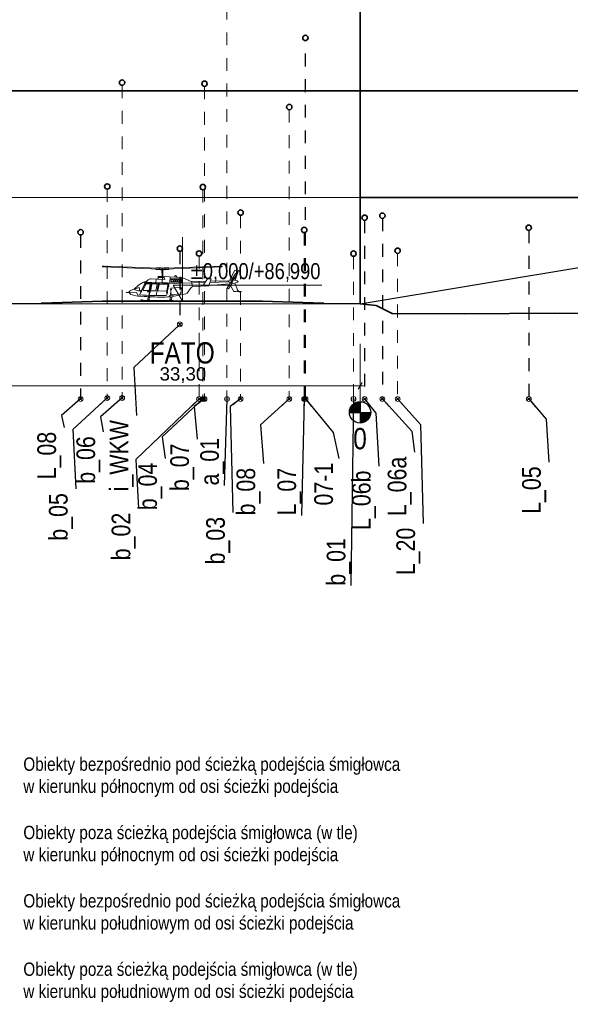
# Model space of a CAD drawing. Header units: metres. Extents: x -1018 to 1019, y -66 to 80.
# Tile 3 of 13: x -13 to 39, y -66 to 27. Entities that reach past the tile are written whole.
import ezdxf

# ---------------------------------------------------------------- set-up
doc = ezdxf.new("R2010")
doc.units = ezdxf.units.M
doc.header["$MEASUREMENT"] = 0
doc.linetypes.add('Przerywana', pattern=[2.4, 1.2, -1.2])
for name, color, linetype, lineweight in [('01', 7, 'Continuous', 13), ('704-L Płaszczyzny podejścia 3D2', 4, 'Continuous', 20), ('704-L Płaszczyzny podejścia 3D3', 152, 'Continuous', 30), ('704-L Płaszczyzny podejścia 3D38', 171, 'Continuous', 35), ('708-L Opisy_ numeracja obiektów1', 7, 'Continuous', 13), ('708-L Opisy_ numeracja obiektów20', 7, 'Continuous', 35), ('708-L Opisy_ numeracja obiektów25', 5, 'Continuous', 13), ('708-L Opisy_ numeracja obiektów85', 1, 'Continuous', 25), ('711-L Wymiary opisy1', 7, 'Continuous', 13), ('711-L Wymiary opisy85', 1, 'Continuous', 25), ('730-L Profil terenu 2D223', 35, 'Continuous', 35), ('730-L Profil terenu 2D4', 150, 'Continuous', 35)]:
    doc.layers.add(name, color=color, linetype=linetype, lineweight=lineweight)
doc.layers.add('711-L Wymiary opisy', color=7, linetype='Continuous')
doc.styles.add('STYL_AUTOMATYCZNY_1', font='arial.ttf')
doc.styles.add('STYL_AUTOMATYCZNY_2', font='ARIALN.TTF')
doc.linetypes.add('Krawędź trawnika', pattern='A,0,[1,88_A.SC.02 Profil podejścia podłużny 1_5001.Shx,S=0.119048,R=0,X=0,Y=2.622076],-15,0', length=15)
doc.dimstyles.new('STYL_AUTOMATYCZNY__1', dxfattribs={"dimtxt": 1.25, "dimasz": 0.475, "dimexe": 0.18, "dimexo": 0.3, "dimgap": 0, "dimtad": 1, "dimtih": 1, "dimtoh": 1, "dimzin": 0, "dimdsep": 46, "dimtxsty": 'STYL_AUTOMATYCZNY_1', "dimblk": 'ARROWHEAD_2', "dimblk1": 'ARROWHEAD_2', "dimblk2": 'ARROWHEAD_2', "dimcen": 0.09, "dimclrd": 7, "dimclre": 7, "dimclrt": 1, "dimazin": 0, "dimtfac": 1, "dimtdec": 4, "dimtmove": 0, "dimatfit": 3, "dimfxl": 1, "dimtolj": 1, "dimtzin": 0, "dimarcsym": 0})
doc.dimstyles.new('STYL_AUTOMATYCZNY__2', dxfattribs={"dimtxt": 0.18, "dimasz": 0.912, "dimexe": 0.18, "dimexo": 0.0625, "dimgap": 0, "dimtad": 0, "dimtih": 1, "dimtoh": 1, "dimdec": 4, "dimzin": 0, "dimdsep": 46, "dimcen": 0.09, "dimadec": 0, "dimazin": 0, "dimtfac": 1, "dimtdec": 4, "dimtmove": 0, "dimatfit": 3, "dimldrblk": 'ARROWHEAD_7', "dimfxl": 1, "dimtolj": 1, "dimtzin": 0, "dimarcsym": 0})

# ---------------------------------------------------------------- blocks, each defined once
blk = doc.blocks.new('*D1')
at = {"layer": '711-L Wymiary opisy1', "color": 7, "linetype": 'Continuous', "lineweight": 13}
for p, q in [((-14.074, -7.357), (-14.435, -7.982)), ((-14.255, -9.87), (-14.255, -7.201)), ((18.865, -7.982), (19.226, -7.357)), ((19.045, -9.87), (19.045, -7.201)), ((-14.56, -7.669), (-14.255, -7.669)), ((-14.255, -7.669), (19.045, -7.669)), ((19.045, -7.669), (19.351, -7.669))]:
    blk.add_line(p, q, dxfattribs=at)
at = {"layer": '711-L Wymiary opisy85', "color": 1, "lineweight": 25, "insert": (0.25, -7.419), "char_height": 1.25, "attachment_point": 7, "style": 'STYL_AUTOMATYCZNY_1'}
blk.add_mtext('\\A1;{\\pql;\\fArial|b0|i0|c238|p0;\\W1.000000;33,30}', dxfattribs=at)
blk = doc.blocks.new('ARROWHEAD_2')
at = {"color": 0, "linetype": 'Continuous', "lineweight": 0}
for p, q in [((0, 0), (-1, 0)), ((-0.38, -0.66), (0.38, 0.66))]:
    blk.add_line(p, q, dxfattribs=at)
blk = doc.blocks.new('ARROWHEAD_7')
at = {"color": 0, "linetype": 'Continuous', "lineweight": 0}
for p, q in [((0, 0), (-1, 0)), ((-0.25, 0), (0.25, 0)), ((0, -0.25), (0, 0.25))]:
    blk.add_line(p, q, dxfattribs=at)
blk.add_circle((0, 0), 0.25, dxfattribs=at)

msp = doc.modelspace()

# ---------------------------------------------------------------- hatches: boundary and pattern name
at = {"layer": '708-L Opisy_ numeracja obiektów85', "linetype": 'Continuous', "lineweight": 25}
for points in [[(19.045, -10.17), (19.045, -9.17), (18.663, -9.246), (18.338, -9.463), (18.122, -9.787), (18.045, -10.17)], [(19.045, -10.17), (19.045, -11.17), (19.428, -11.094), (19.753, -10.877), (19.969, -10.553), (20.045, -10.17)]]:
    msp.add_hatch(color=1, dxfattribs=at).paths.add_polyline_path(points)

# ---------------------------------------------------------------- linework, layer by layer
at = {"layer": '01', "color": 7, "linetype": 'Continuous', "lineweight": 13}
for p, q in [((0.232, 3.258), (-5.088, 3.49)), ((-4.926, 3.549), (-5.086, 3.55)), ((0.229, 3.351), (-4.926, 3.549)), ((-0.011, 3.228), (0.34, 3.214)), ((-0.005, 3.393), (0.346, 3.383)), ((0.452, 3.21), (0.507, 3.208)), ((0.466, 3.209), (0.475, 2.567)), ((0.53, 3.323), (0.48, 3.323)), ((0.48, 3.323), (0.481, 3.238)), ((0.481, 3.238), (0.531, 3.238)), ((0.484, 3.238), (0.493, 2.567)), ((0.561, 3.21), (0.507, 3.208)), ((0.528, 3.238), (0.537, 2.568)), ((0.531, 3.238), (0.53, 3.323)), ((0.547, 3.209), (0.556, 2.567)), ((1.019, 3.393), (0.667, 3.383)), ((1.024, 3.228), (0.673, 3.214)), ((0.781, 3.258), (6.101, 3.49)), ((0.784, 3.351), (5.938, 3.549)), ((5.938, 3.549), (6.099, 3.55)), ((7.298, 3.153), (6.808, 2.205)), ((7.374, 2.865), (7.048, 2.367)), ((7.5, 2.78), (7.113, 2.189)), ((7.298, 3.153), (7.641, 3.131)), ((7.641, 3.131), (7.325, 2.224)), ((7.374, 2.865), (7.5, 2.78)), ((-1.157, 1.864), (-1.477, 1.233)), ((-1.021, 1.874), (-1.296, 1.334)), ((-1.073, 1.944), (-1.156, 1.78)), ((-1.031, 2.064), (-0.83, 2.255)), ((-0.538, 1.952), (-1.03, 1.969)), ((-1, 2), (-0.53, 1.996)), ((-0.978, 1.9), (-0.681, 1.89)), ((0.533, 1.988), (-0.874, 2.043)), ((-0.538, 1.952), (-0.748, 0.808)), ((-0.524, 1.952), (-0.559, 1.759)), ((-0.553, 2.349), (0.738, 2.305)), ((1.067, 1.897), (-0.524, 1.952)), ((-0.418, 1.881), (-0.029, 1.867)), ((-0.082, 2.333), (-0.101, 2.013)), ((0.142, 1.929), (-0.074, 0.789)), ((0.038, 2.329), (0.132, 2.491)), ((0.096, 2.523), (0.533, 2.523)), ((0.569, 2.567), (0.117, 2.572)), ((0.639, 2.491), (0.132, 2.491)), ((0.977, 1.832), (0.247, 1.857)), ((0.509, 2.568), (0.475, 1.99)), ((0.569, 2.567), (2.32, 2.478)), ((1.248, 2.532), (1.214, 1.959)), ((1.24, 2.391), (2.315, 2.362)), ((1.321, 2.287), (1.321, 2.099)), ((1.34, 2.08), (1.492, 2.076)), ((1.341, 2.307), (1.493, 2.303)), ((1.512, 2.286), (1.512, 2.096)), ((1.571, 2.28), (1.571, 2.093)), ((1.59, 2.073), (1.681, 2.071)), ((1.591, 2.301), (1.682, 2.298)), ((1.701, 2.278), (1.701, 2.09)), ((1.754, 2.678), (1.861, 2.579)), ((1.759, 2.275), (1.759, 2.087)), ((1.779, 2.068), (1.87, 2.065)), ((1.78, 2.296), (1.87, 2.293)), ((1.89, 2.273), (1.89, 2.085)), ((1.948, 2.27), (1.948, 2.082)), ((1.967, 2.063), (2.058, 2.06)), ((1.969, 2.29), (2.059, 2.288)), ((2.079, 2.268), (2.079, 2.08)), ((2.127, 2.266), (2.127, 2.078)), ((2.146, 2.058), (2.237, 2.056)), ((2.147, 2.286), (2.237, 2.283)), ((2.257, 2.263), (2.257, 2.076)), ((2.32, 2.478), (2.295, 1.948)), ((2.295, 1.948), (4.51, 2.011)), ((3.209, 2.111), (2.432, 2.456)), ((4.594, 2.128), (3.241, 2.104)), ((3.268, 2.105), (3.288, 1.6)), ((4.409, 1.87), (4.747, 2.34)), ((4.781, 2.36), (5.056, 2.369)), ((5.069, 2.35), (4.858, 1.73)), ((4.858, 1.73), (6.821, 1.887)), ((4.958, 2.024), (6.714, 2.073)), ((4.998, 2.143), (6.722, 2.166)), ((6.886, 1.988), (6.576, 1.515)), ((7.027, 1.927), (6.702, 1.43)), ((6.722, 2.166), (6.714, 2.073)), ((6.886, 1.988), (6.934, 2.029)), ((6.935, 2.05), (6.975, 2.11)), ((6.985, 2.017), (7.052, 2.119)), ((7.005, 2.157), (7.089, 2.285)), ((7.027, 2.059), (7.017, 2.066)), ((7.018, 1.913), (7.294, 1.949)), ((7.027, 1.927), (7.027, 2.059)), ((7.027, 1.991), (7.118, 1.991)), ((7.048, 2.367), (7.048, 2.223)), ((7.048, 2.223), (7.049, 2.223)), ((7.089, 2.175), (7.139, 2.252)), ((7.102, 2.195), (7.113, 2.189)), ((7.118, 1.994), (7.118, 1.926)), ((7.294, 1.949), (7.571, 1.263)), ((-2.664, 1.088), (-2.871, 1.089)), ((-2.656, 1.061), (-2.871, 1.061)), ((-2.629, 1.097), (-2.664, 1.088)), ((-2.605, 1.047), (-2.656, 1.061)), ((-1.908, 1.071), (-2.629, 1.097)), ((-2.127, 1.396), (-1.768, 1.722)), ((-1.681, 1.556), (-2.127, 1.396)), ((-1.718, 0.737), (-1.905, 1.069)), ((-1.76, 1.231), (-1.477, 1.233)), ((-1.614, 1.233), (-1.681, 1.556)), ((-1.486, 1.132), (-1.602, 0.903)), ((-1.482, 1.131), (-1.426, 1.129)), ((-1.481, 1.152), (-1.425, 1.15)), ((-1.167, 1.759), (-1.475, 1.152)), ((-1.256, 1.265), (-0.787, 1.248)), ((-1.163, 1.758), (-1.107, 1.757)), ((-1.162, 1.78), (-1.106, 1.778)), ((-0.88, 1.171), (-0.881, 1.124)), ((-0.881, 1.124), (-0.799, 1.124)), ((-0.88, 1.171), (-0.798, 1.171)), ((-0.856, 1.171), (-0.856, 1.124)), ((-0.798, 1.171), (-0.799, 1.124)), ((-0.74, 1.283), (-0.637, 1.834)), ((-0.68, 1.103), (-0.735, 0.808)), ((-0.678, 1.124), (-0.621, 1.123)), ((-0.678, 1.103), (-0.622, 1.101)), ((-0.563, 1.738), (-0.676, 1.124)), ((-0.465, 1.843), (-0.572, 1.296)), ((-0.562, 1.738), (-0.505, 1.736)), ((-0.561, 1.759), (-0.505, 1.757)), ((-0.528, 1.24), (-0.138, 1.225)), ((-0.091, 1.263), (0.015, 1.811)), ((0.094, 1.271), (0.2, 1.819)), ((0.137, 1.215), (0.871, 1.187)), ((0.965, 1.067), (0.908, 1.069)), ((0.964, 1.046), (0.908, 1.048)), ((0.918, 1.226), (1.021, 1.776)), ((0.962, 1.046), (0.932, 0.884)), ((1.081, 1.681), (0.966, 1.067)), ((1.082, 1.681), (1.026, 1.682)), ((1.083, 1.702), (1.027, 1.704)), ((1.111, 1.841), (1.085, 1.702)), ((1.299, 0.878), (1.3, 0.941)), ((1.301, 0.963), (1.312, 1.34)), ((1.301, 0.963), (1.357, 0.963)), ((1.301, 0.941), (1.357, 0.941)), ((1.312, 1.361), (1.369, 1.361)), ((1.313, 1.361), (1.315, 1.448)), ((1.313, 1.34), (1.369, 1.34)), ((1.33, 0.848), (2.226, 0.936)), ((2.237, 1.564), (1.341, 1.476)), ((1.462, 0.701), (2.7, 0.95)), ((2.255, 1.056), (2.198, 1.056)), ((2.254, 1.034), (2.198, 1.034)), ((2.266, 1.456), (2.21, 1.456)), ((2.266, 1.434), (2.21, 1.434)), ((2.252, 0.964), (2.254, 1.034)), ((2.255, 1.056), (2.266, 1.434)), ((2.267, 1.456), (2.269, 1.534)), ((3.216, 1.547), (2.83, 1.012)), ((4.497, 1.701), (3.322, 1.607)), ((4.498, 1.7), (4.404, 1.821)), ((4.839, 1.713), (4.539, 1.682)), ((6.576, 1.515), (6.702, 1.43)), ((6.896, 1.727), (7.216, 1.16)), ((7.216, 1.16), (7.393, 1.16)), ((7.393, 1.16), (7.571, 1.263)), ((7.876, 1.146), (7.895, 1.146)), ((-1.379, 0.391), (-1.494, 0.391)), ((-1.173, 0.329), (-0.9, 0.329)), ((1.509, 0.25), (-1.16, 0.25)), ((-0.9, 0.303), (-0.69, 0.303)), ((-0.864, 0.395), (-0.81, 0.681)), ((-0.81, 0.681), (-0.775, 0.73)), ((-0.685, 0.674), (-0.775, 0.73)), ((-0.721, 0.422), (-0.685, 0.674)), ((-0.69, 0.329), (1.176, 0.329)), ((1.176, 0.303), (1.386, 0.303)), ((1.212, 0.395), (1.258, 0.641)), ((1.355, 0.422), (1.381, 0.608)), ((1.386, 0.329), (1.434, 0.329)), ((1.434, 0.329), (1.509, 0.329))]:
    msp.add_line(p, q, dxfattribs=at)
for centre, major_axis, start_param, end_param in [((-5.071, 3.519), (0, 0.0337), 0.443297, 2.612248), ((-0.007, 3.375), (0, 0.147), 2.334593, 3.114327), ((-0.011, 3.246), (0, 0.147), 6.244505, 6.960535), ((0.231, 3.305), (0, 0.0465), 3.17425, 6.315843), ((0.335, 3.253), (0, 0.0387), 3.283638, 4.055056), ((0.338, 3.345), (0, 0.0387), 5.303777, 6.075194), ((0.397, 3.206), (0, 0.0394), 5.298658, 7.222723), ((0.403, 3.388), (0, 0.0394), 2.136109, 4.060174), ((0.508, 3.308), (0, 0.113), 2.363738, 2.620448), ((0.507, 3.278), (0, 0.113), 5.571277, 6.995094), ((0.506, 3.308), (0, 0.113), 3.662737, 3.919447), ((0.611, 3.388), (0, 0.0394), 2.223011, 4.147076), ((0.616, 3.206), (0, 0.0394), 5.343647, 7.267713), ((0.675, 3.345), (0, 0.0387), 0.207991, 0.979409), ((0.678, 3.253), (0, 0.0387), 2.22813, 2.999547), ((0.782, 3.305), (0, 0.0465), 6.250528, 9.39212), ((1.024, 3.246), (0, 0.147), 5.605835, 6.321865), ((1.02, 3.375), (0, 0.147), 3.168858, 3.948592), ((6.084, 3.519), (0, 0.0337), 3.675277, 5.840065), ((-0.867, 0.803), (0, 1.295), 0.239289, 0.781896), ((-1.251, 1.921), (0, 0.113), 5.142571, 6.427706), ((-1.096, 1.736), (0, 0.334), 6.08672, 6.509344), ((-1.271, 1.925), (0, 0.131), 4.224974, 5.049743), ((-1.006, 2.128), (0, 0.128), 2.044075, 3.187483), ((-1.032, 1.922), (0, 0.0471), 6.248925, 7.378283), ((-0.832, 2.993), (0, 0.951), 2.927671, 3.097001), ((-0.98, 1.853), (0, 0.0471), 6.248925, 7.378283), ((-0.546, 1.86), (0, 0.489), 0.013784, 0.629718), ((-0.683, 1.843), (0, 0.0471), 4.52541, 6.248925), ((-0.525, 2.037), (0, 0.0406), 3.025171, 4.583942), ((-0.42, 1.834), (0, 0.0471), 6.248925, 7.659577), ((-0.03, 1.82), (0, 0.0471), 4.517984, 6.248925), ((0.137, 2.534), (0, 0.043), 0.501441, 3.011374), ((0.246, 1.81), (0, 0.0471), 6.248925, 7.659577), ((0.505, 2.205), (0, 0.32), 5.891524, 6.195097), ((2.04, 30.49), (0, 28.543), 3.088095, 3.150658), ((0.5, 2.295), (0, 0.241), 4.754066, 5.728359), ((1.065, 1.85), (0, 0.0471), 4.52541, 6.248925), ((1.341, 2.287), (0, 0.0202), 6.256679, 7.853982), ((1.34, 2.1), (0, 0.0199), 1.589502, 3.115087), ((1.492, 2.096), (0, 0.0199), 3.115087, 4.712389), ((1.493, 2.283), (0, 0.0202), 4.872171, 6.256679), ((1.591, 2.28), (0, 0.0202), 6.256679, 7.853982), ((1.59, 2.093), (0, 0.0199), 1.589502, 3.115087), ((1.905, 2.439), (0, 0.284), 0.569308, 1.308848), ((1.681, 2.09), (0, 0.0199), 3.115087, 4.712389), ((1.681, 2.278), (0, 0.0202), 4.712389, 6.256679), ((1.779, 2.275), (0, 0.0202), 6.256679, 7.853982), ((1.779, 2.088), (0, 0.0199), 1.589502, 3.115087), ((2.362, 2.316), (0, 0.572), 1.093171, 1.237983), ((1.87, 2.273), (0, 0.0202), 4.712389, 6.256679), ((1.87, 2.085), (0, 0.0199), 3.115087, 4.712389), ((1.968, 2.27), (0, 0.0202), 6.256679, 7.853982), ((1.968, 2.083), (0, 0.0199), 1.589502, 3.115087), ((2.059, 2.08), (0, 0.0199), 3.115087, 4.712389), ((2.059, 2.268), (0, 0.0202), 4.712389, 6.256679), ((2.146, 2.266), (0, 0.0202), 6.256679, 7.853982), ((2.146, 2.078), (0, 0.0199), 1.570796, 3.115087), ((2.237, 2.263), (0, 0.0202), 4.712389, 6.256679), ((2.237, 2.076), (0, 0.0199), 3.115087, 4.712389), ((2.31, 2.104), (0, 0.373), 5.943563, 6.254353), ((3.24, 2.181), (0, 0.0765), 2.728112, 3.15854), ((4.44, 1.842), (0, 0.042), 0.854253, 2.121057), ((4.789, 2.308), (0, 0.053), 0.158882, 0.914789), ((5.055, 2.355), (0, 0.0149), 4.380191, 6.226429), ((7.84, 4.191), (0, 2.406), 2.647434, 2.728097), ((7.147, 1.311), (0, 0.958), 0.104871, 0.466601), ((6.963, 2.038), (0, 0.0306), 1.163043, 3.948339), ((7.087, 1.977), (0, 0.198), 6.118842, 7.073918), ((6.996, 2.262), (0, 0.154), 2.821224, 4.088351), ((7.107, 2.256), (0, 0.0326), 4.589917, 6.962479), ((7.043, 1.212), (0, 1.052), 5.703167, 6.172566), ((7.166, 2.678), (0, 0.74), 3.318328, 3.798906), ((-2.858, 1.075), (0, 0.0197), 0.770575, 2.371017), ((-2.582, 1.096), (0, 0.0477), 0.621232, 2.195784), ((-2.115, 1.434), (0, 0.629), 2.193117, 2.981443), ((-1.942, 0.458), (0, 0.956), 0.196511, 0.785523), ((-1.661, 1.956), (0, 0.732), 2.441612, 3.003857), ((-1.46, 1.141), (0, 0.0517), 6.190785, 8.56578), ((-1.482, 1.142), (0, 0.0107), 6.262385, 9.403977), ((-1.425, 1.14), (0, 0.0107), 3.093872, 6.235464), ((-1.255, 1.312), (0, 0.0471), 1.095097, 3.104856), ((-1.141, 1.768), (0, 0.0517), 6.190785, 8.56578), ((-1.163, 1.769), (0, 0.0107), 6.262385, 9.403977), ((-1.106, 1.767), (0, 0.0107), 3.093872, 6.235464), ((-0.786, 1.292), (0, 0.0471), 3.104856, 4.52541), ((-0.656, 1.113), (0, 0.0517), 2.186575, 2.516294), ((-0.678, 1.114), (0, 0.0107), 6.262385, 9.403977), ((-0.656, 1.113), (0, 0.0517), 0.256395, 0.586115), ((-0.622, 1.112), (0, 0.0107), 3.093872, 6.235464), ((-0.539, 1.747), (0, 0.0517), 2.186575, 2.516294), ((-0.526, 1.287), (0, 0.0471), 1.376392, 3.104856), ((-0.561, 1.748), (0, 0.0107), 6.262385, 9.403977), ((-0.539, 1.747), (0, 0.0517), 0.256395, 0.586115), ((-0.505, 1.746), (0, 0.0107), 3.093872, 6.235464), ((-0.137, 1.272), (0, 0.0471), 3.104856, 4.517984), ((0.139, 1.262), (0, 0.0471), 1.376392, 3.104856), ((0.873, 1.235), (0, 0.0471), 3.104856, 4.52541), ((0.908, 1.059), (0, 0.0107), 6.262385, 9.403977), ((0.942, 1.058), (0, 0.0517), 3.395278, 5.655541), ((0.964, 1.057), (0, 0.0107), 3.093872, 6.235464), ((0.976, 1.785), (0, 0.0471), 4.52541, 6.248925), ((1.027, 1.693), (0, 0.0107), 6.262385, 9.403977), ((1.061, 1.692), (0, 0.0517), 3.395278, 5.655541), ((1.083, 1.691), (0, 0.0107), 3.093872, 6.235464), ((1.323, 0.952), (0, 0.0517), 0.416246, 2.665811), ((1.334, 1.35), (0, 0.0517), 0.416246, 2.665811), ((1.301, 0.952), (0, 0.0107), 0.01346, 3.155053), ((1.312, 1.35), (0, 0.0107), 0.01346, 3.155053), ((1.344, 1.447), (0, 0.0294), 0.096629, 1.541028), ((1.357, 0.952), (0, 0.0107), 3.128133, 6.269725), ((1.369, 1.35), (0, 0.0107), 3.128133, 6.269725), ((2.198, 1.045), (0, 0.0107), 0.01346, 3.155053), ((2.21, 1.445), (0, 0.0107), 0.01346, 3.155053), ((2.223, 0.965), (0, 0.0294), 3.238221, 4.682621), ((2.24, 1.535), (0, 0.0294), 4.682621, 6.379814), ((2.233, 1.045), (0, 0.0517), 3.557838, 5.807404), ((2.255, 1.045), (0, 0.0107), 3.128133, 6.269725), ((2.244, 1.445), (0, 0.0517), 3.557838, 5.807404), ((2.266, 1.445), (0, 0.0107), 3.128133, 6.269725), ((2.671, 1.184), (0, 0.235), 3.267258, 3.895612), ((3.333, 1.46), (0, 0.147), 0.078957, 0.939343), ((4.535, 1.729), (0, 0.0471), 2.238102, 3.242514), ((4.831, 1.741), (0, 0.0287), 3.417142, 4.33381), ((7.918, 2.629), (0, 1.504), 2.828121, 3.112859), ((7.918, 2.629), (0, 1.464), 2.853203, 3.112859), ((7.876, 1.146), (0, 0.0198), 3.112859, 6.254452), ((-1.248, 5.559), (0, 4.846), 2.938164, 3.126313), ((-1.572, 0.885), (0, 0.0352), 1.011709, 2.905623), ((0.454, 32.869), (0, 32.085), 3.077315, 3.149148), ((-1.494, 0.384), (0, 0.00735), 0, 2.502413), ((-1.138, 0.83), (0, 0.58), 2.462227, 3.103956), ((-1.138, 0.83), (0, 0.502), 2.633116, 3.070456), ((0.403, 23.92), (0, 23.272), 3.066446, 3.088753), ((-0.883, 0.316), (0, 0.022), 0.937186, 2.196408), ((-1.051, 0.457), (0, 0.2), 4.01614, 4.394212), ((-0.796, 0.26), (0, 0.138), 5.65729, 6.871773), ((-0.508, 1.804), (0, 1.205), 2.877989, 2.984547), ((-0.61, 0.408), (0, 0.113), 1.44554, 2.34051), ((-0.705, 0.316), (0, 0.02), 4.006687, 5.418091), ((0.403, 23.92), (0, 23.272), 3.094194, 3.178133), ((0.694, 1.533), (0, 0.747), 3.140574, 3.34323), ((0.805, 0.934), (0, 0.138), 3.413663, 4.34247), ((1.193, 0.316), (0, 0.022), 0.937186, 2.196408), ((1.356, 0.656), (0, 0.186), 0.797538, 1.542807), ((1.025, 0.457), (0, 0.2), 4.01614, 4.394212), ((1.28, 0.26), (0, 0.138), 5.65729, 6.871773), ((1.302, 0.698), (0, 0.118), 6.262259, 7.009609), ((1.239, 0.644), (0, 0.0198), 4.513982, 6.111484), ((1.568, 1.804), (0, 1.205), 2.877989, 2.984547), ((1.307, 0.228), (0, 0.588), 5.736996, 6.299988), ((1.328, 0.877), (0, 0.0294), 1.541028, 3.238221), ((1.466, 0.408), (0, 0.113), 1.44554, 2.34051), ((1.484, 0.599), (0, 0.104), 0.196271, 1.479808), ((1.371, 0.316), (0, 0.02), 4.006687, 5.418091), ((1.41, 0.289), (0, 0.0469), 3.702522, 5.722256), ((1.485, 0.289), (0, 0.0469), 3.702522, 5.722256)]:
    msp.add_ellipse(centre, major_axis=major_axis, ratio=0.987088, start_param=start_param, end_param=end_param, dxfattribs=at)
at = {"layer": '704-L Płaszczyzny podejścia 3D2', "color": 4, "linetype": 'Continuous', "lineweight": 20}
for p, q in [((19.045, 10), (-14.255, 10)), ((-14.255, 0), (19.045, 0))]:
    msp.add_line(p, q, dxfattribs=at)
at = {"layer": '704-L Płaszczyzny podejścia 3D3', "color": 152, "linetype": 'Continuous', "lineweight": 30}
msp.add_line((19.045, 0), (79.045, 10), dxfattribs=at)
at = {"layer": '704-L Płaszczyzny podejścia 3D38', "color": 171, "linetype": 'Continuous', "lineweight": 35}
for p, q in [((19.045, 30), (19.045, 20)), ((19.045, 20), (-14.255, 20)), ((19.045, 20), (19.045, 10)), ((139.045, 20), (19.045, 20)), ((79.045, 10), (19.045, 10)), ((19.045, 10), (19.045, 0))]:
    msp.add_line(p, q, dxfattribs=at)
at = {"layer": '708-L Opisy_ numeracja obiektów1', "color": 7, "linetype": 'Continuous', "lineweight": 13}
msp.add_line((19.045, -3.74), (19.045, -10.17), dxfattribs=at)
at = {"layer": '708-L Opisy_ numeracja obiektów20', "color": 7, "linetype": 'Continuous', "lineweight": 35}
for centre in [(13.921, 24.96), (-3.268, 20.76), (4.454, 20.66), (12.411, 18.474), (-4.657, 11.02), (4.303, 10.96), (7.843, 8.57), (19.468, 8.09), (21.132, 8.28), (34.862, 7.15), (-7.153, 6.72), (13.807, 6.94), (2.148, 5.19), (3.951, 4.73), (18.43, 4.72), (22.567, 4.99)]:
    msp.add_circle(centre, 0.25, dxfattribs=at)
at = {"layer": '708-L Opisy_ numeracja obiektów25', "color": 5, "linetype": 'Przerywana', "lineweight": 13}
for p, q in [((6.567, 32.67), (6.567, -8.917)), ((-3.268, 20.51), (-3.268, -8.817)), ((4.454, 20.41), (4.454, -8.917)), ((12.411, 18.224), (12.411, -8.917)), ((-4.657, 10.77), (-4.657, -8.817)), ((4.303, 10.71), (4.303, -8.917)), ((7.843, 8.32), (7.843, -8.917)), ((22.567, 4.74), (22.567, -8.917)), ((3.951, 4.48), (3.951, -8.917)), ((18.43, 4.47), (18.43, -8.917))]:
    msp.add_line(p, q, dxfattribs=at)
at = {"layer": '708-L Opisy_ numeracja obiektów85', "color": 1, "linetype": 'Przerywana', "lineweight": 25}
for p, q in [((13.921, -8.917), (13.921, 24.71)), ((19.468, 7.84), (19.468, -8.917)), ((21.132, 8.03), (21.132, -8.917)), ((-7.153, 6.47), (-7.153, -8.917)), ((13.807, 6.69), (13.807, -8.917)), ((34.862, 6.9), (34.862, -8.917)), ((2.148, 4.94), (2.148, -1.917))]:
    msp.add_line(p, q, dxfattribs=at)
at = {"layer": '708-L Opisy_ numeracja obiektów85', "color": 1, "linetype": 'Continuous', "lineweight": 25}
for p, q in [((19.045, -9.17), (19.045, -11.17)), ((18.045, -10.17), (20.045, -10.17))]:
    msp.add_line(p, q, dxfattribs=at)
msp.add_circle((19.045, -10.17), 1, dxfattribs=at)
at = {"layer": '711-L Wymiary opisy1', "color": 7, "linetype": 'Continuous', "lineweight": 13}
for p, q in [((2.395, 0.25), (2.395, 6.25)), ((2.395, 0.25), (1.525, 1.75)), ((1.525, 1.75), (2.395, 1.75)), ((2.395, 1.75), (15.463, 1.75)), ((2.395, 0.25), (1.27, 0.25)), ((2.395, 0.25), (3.52, 0.25))]:
    msp.add_line(p, q, dxfattribs=at)
at = {"layer": '730-L Profil terenu 2D223', "color": 35, "linetype": 'Krawędź trawnika', "lineweight": 35}
msp.add_lwpolyline([(1019.045, -13.861), (642, -8.917), (155.644, -2.54), (68.919, -1.926), (63.484, -1.898), (61.089, -1.694), (57.524, -1.607), (51.356, -1.053), (48.93, -0.97), (46.015, -0.908), (37.257, -0.88), (28.821, -0.938), (22.045, -0.895), (20.545, -0.14), (19.045, 0)], dxfattribs=at)
at = {"layer": '730-L Profil terenu 2D4', "color": 150, "linetype": 'Continuous', "lineweight": 35}
msp.add_lwpolyline([(-14.255, 0), (-14.195, 0), (-10.865, 0.052), (-10.855, 0.062), (-10.805, 0.062), (-5.105, 0.25), (9.895, 0.25), (15.595, 0.062), (15.645, 0.062), (15.655, 0.052), (19.045, 0)], dxfattribs=at)

# ---------------------------------------------------------------- texts
at = {"layer": '708-L Opisy_ numeracja obiektów1', "color": 7, "linetype": 'Continuous', "lineweight": 13, "char_height": 1.25, "attachment_point": 4, "line_spacing_factor": 0.993769, "style": 'STYL_AUTOMATYCZNY_2'}
for s, insert in [('\\A1;{\\pql;\\fArial Narrow|b0|i0|c238|p0;\\W1.000000;Obiekty bezpośrednio pod ścieżką podejścia śmigłowca\\P\\pql;\\fArial Narrow|b0|i0|c238|p0;\\W1.000000;w kierunku północnym od osi ścieżki podejścia}', (-12.529, -44.399)), ('\\A1;{\\pql;\\fArial Narrow|b0|i0|c238|p0;\\W1.000000;Obiekty poza ścieżką podejścia śmigłowca (w tle)\\P\\pql;\\fArial Narrow|b0|i0|c238|p0;\\W1.000000;w kierunku północnym od osi ścieżki podejścia}', (-12.529, -50.81)), ('\\A1;{\\pql;\\fArial Narrow|b0|i0|c238|p0;\\W1.000000;Obiekty bezpośrednio pod ścieżką podejścia śmigłowca\\P\\pql;\\fArial Narrow|b0|i0|c238|p0;\\W1.000000;w kierunku p\\fArial Narrow|b0|i0|c238|p0;\\W1.000000;ołudniowym\\fArial Narrow|b0|i0|c238|p0;\\W1.000000; od osi ścieżki podejścia}', (-12.529, -57.221)), ('\\A1;{\\pql;\\fArial Narrow|b0|i0|c238|p0;\\W1.000000;Obiekty poza ścieżką podejścia śmigłowca (w tle)\\P\\pql;\\fArial Narrow|b0|i0|c238|p0;\\W1.000000;w kierunku p\\fArial Narrow|b0|i0|c238|p0;\\W1.000000;ołudniowym\\fArial Narrow|b0|i0|c238|p0;\\W1.000000; od osi ścieżki podejścia}', (-12.529, -63.633))]:
    msp.add_mtext(s, dxfattribs=dict(at, insert=insert))
at = {"layer": '708-L Opisy_ numeracja obiektów25', "color": 5, "linetype": 'Continuous', "lineweight": 13, "char_height": 1.75, "attachment_point": 7, "rotation": 90, "style": 'STYL_AUTOMATYCZNY_2'}
for s, insert in [('\\A1;{\\pql;\\fArial Narrow|b0|i0|c238|p0;\\W1.000000;b_06}', (-5.295, -16.868)), ('\\A1;{\\pql;\\fArial Narrow|b0|i0|c238|p0;\\W1.000000;a_01}', (6.31, -17.029)), ('\\A1;{\\pql;\\fArial Narrow|b0|i0|c238|p0;\\W1.000000;b_07}', (3.503, -17.557)), ('\\A1;{\\pql;\\fArial Narrow|b0|i0|c238|p0;\\W1.000000;b_04}', (0.502, -19.353)), ('\\A1;{\\pql;\\fArial Narrow|b0|i0|c238|p0;\\W1.000000;b_08}', (9.717, -19.837)), ('\\A1;{\\pql;\\fArial Narrow|b0|i0|c238|p0;\\W1.000000;b_05}', (-7.873, -22.211)), ('\\A1;{\\pql;\\fArial Narrow|b0|i0|c238|p0;\\W1.000000;b_02}', (-1.993, -24.048)), ('\\A1;{\\pql;\\fArial Narrow|b0|i0|c238|p0;\\W1.000000;b_03}', (6.868, -24.439)), ('\\A1;{\\pql;\\fArial Narrow|b0|i0|c238|p0;\\W1.000000;L_20}', (24.704, -25.45)), ('\\A1;{\\pql;\\fArial Narrow|b0|i0|c238|p0;\\W1.000000;b_01}', (18.173, -26.43))]:
    msp.add_mtext(s, dxfattribs=dict(at, insert=insert))
at = {"layer": '708-L Opisy_ numeracja obiektów85', "color": 1, "linetype": 'Continuous', "lineweight": 25, "char_height": 1.75, "attachment_point": 7, "rotation": 90, "style": 'STYL_AUTOMATYCZNY_2'}
for s, insert in [('\\A1;{\\pql;\\fArial Narrow|b0|i0|c238|p0;\\W1.000000;i_WKW}', (-2.169, -17.577)), ('\\A1;{\\pql;\\fArial Narrow|b0|i0|c238|p0;\\W1.000000;L_08}', (-8.959, -16.455)), ('\\A1;{\\pql;\\fArial Narrow|b0|i0|c238|p0;\\W1.000000;L_06a}', (23.892, -19.907)), ('\\A1;{\\pql;\\fArial Narrow|b0|i0|c238|p0;\\W1.000000;L_07}', (13.55, -19.837)), ('\\A1;{\\pql;\\fArial Narrow|b0|i0|c238|p0;\\W1.000000;07-1}', (16.525, -18.912)), ('\\A1;{\\pql;\\fArial Narrow|b0|i0|c238|p0;\\W1.000000;L_06b}', (20.536, -21.203)), ('\\A1;{\\pql;\\fArial Narrow|b0|i0|c238|p0;\\W1.000000;L_05}', (36.494, -19.697))]:
    msp.add_mtext(s, dxfattribs=dict(at, insert=insert))
at = {"layer": '711-L Wymiary opisy1', "color": 7, "linetype": 'Continuous', "lineweight": 13, "char_height": 2, "attachment_point": 1, "style": 'STYL_AUTOMATYCZNY_2'}
for s, insert in [('\\A1;{\\pql;\\fArial Narrow|b0|i0|c238|p0;\\W1.000000;FATO}', (-0.692, -3.59)), ('\\A1;{\\pql;\\fArial Narrow|b0|i0|c238|p0;\\W1.000000;0}', (18.402, -11.635))]:
    msp.add_mtext(s, dxfattribs=dict(at, insert=insert))
at = {"layer": '711-L Wymiary opisy85', "color": 1, "lineweight": 25, "insert": (3.145, 2.05), "char_height": 1.5, "attachment_point": 7, "style": 'STYL_AUTOMATYCZNY_2'}
msp.add_mtext('\\A1;{\\pql;\\fArial Narrow|b0|i0|c238|p0;\\W1.000000;±0,000/+86,990}', dxfattribs=at)

# ---------------------------------------------------------------- dimensions: what is measured, and where the dimension line sits
at = {"layer": '711-L Wymiary opisy', "color": 7, "linetype": 'Continuous', "lineweight": 13}
dim = msp.add_linear_dim(base=(19.045, -7.669), p1=(-14.255, -10.17), p2=(19.045, -10.17), dimstyle='STYL_AUTOMATYCZNY__1', dxfattribs=at)
dim.commit()
dim.dimension.update_dxf_attribs({"geometry": '*D1', "text_midpoint": (2.344, -6.794), "dimtype": 160})

# ---------------------------------------------------------------- leaders
at = {"layer": '708-L Opisy_ numeracja obiektów25', "color": 5, "linetype": 'Continuous', "lineweight": 13, "annotation_type": 0, "has_hookline": 1, "hookline_direction": 1, "horizontal_direction": (0, 1, 0)}
for points, text_width in [([(-4.657, -8.817), (-7.873, -11.775), (-7.615, -17.344)], 4.252), ([(-3.268, -8.817), (-5.295, -10.587), (-5.038, -12.001)], 4.239), ([(3.951, -8.917), (-1.993, -14.603), (-1.736, -19.181)], 4.229), ([(4.303, -8.917), (0.502, -12.46), (0.76, -14.486)], 4.236), ([(4.454, -8.917), (3.503, -9.61), (3.761, -12.69)], 4.239), ([(6.567, -8.917), (6.31, -17.029)], 4.022), ([(7.843, -8.917), (6.868, -9.635), (7.125, -19.572)], 4.239), ([(12.411, -8.917), (9.717, -11.353), (9.975, -14.97)], 4.244), ([(18.43, -8.917), (18.173, -26.43)], 3.964), ([(22.567, -8.917), (24.704, -11.311), (24.961, -20.583)], 4.22)]:
    msp.add_leader(points, dimstyle='STYL_AUTOMATYCZNY__2', dxfattribs=dict(at, text_width=text_width))
at = {"layer": '708-L Opisy_ numeracja obiektów85', "color": 1, "linetype": 'Continuous', "lineweight": 25, "annotation_type": 0, "has_hookline": 1, "hookline_direction": 1, "horizontal_direction": (0, 1, 0)}
for points, text_width in [([(2.148, -1.917), (-2.169, -5.977), (-1.911, -10.466)], 6.536), ([(-7.153, -8.917), (-8.959, -10.466), (-8.702, -11.588)], 4.229), ([(13.807, -8.917), (13.55, -19.837)], 4.223), ([(13.921, -8.917), (16.525, -12.058), (17.061, -14.497)], 3.565), ([(19.468, -8.917), (20.536, -10.242), (20.793, -15.209)], 5.35), ([(21.132, -8.917), (23.892, -11.934), (24.149, -13.913)], 5.346), ([(34.862, -8.917), (36.494, -10.807), (36.752, -14.831)], 4.236)]:
    msp.add_leader(points, dimstyle='STYL_AUTOMATYCZNY__2', dxfattribs=dict(at, text_width=text_width))

doc.saveas('drawing.dxf')
